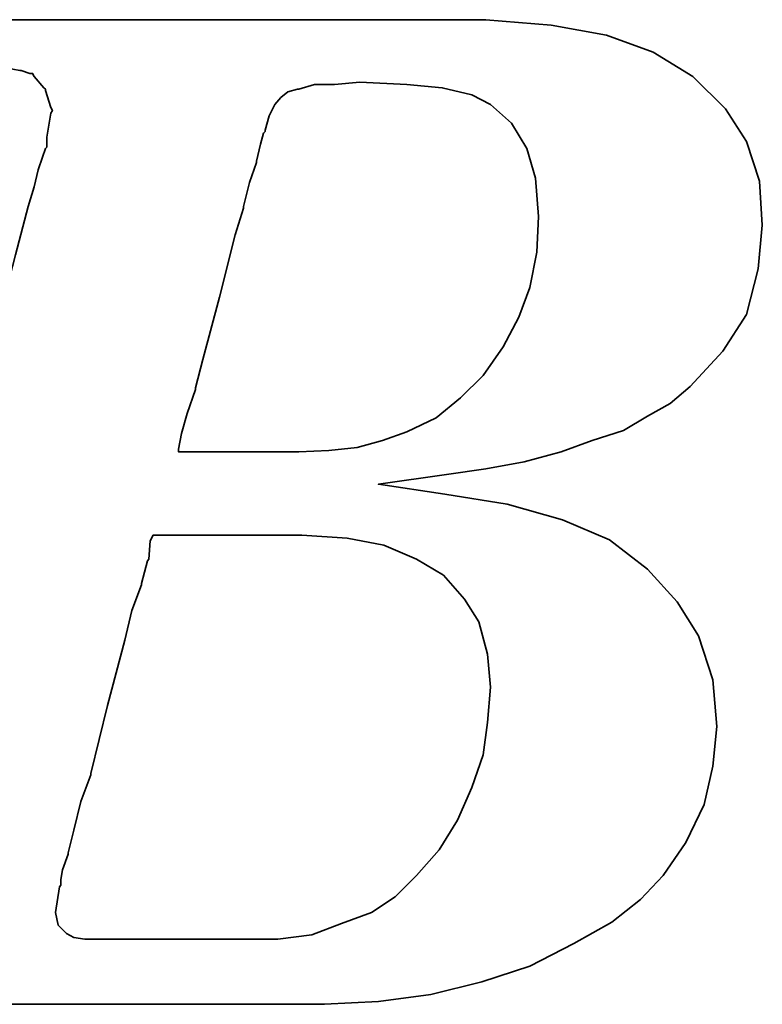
# Model space of a CAD drawing. Header units: inches. Extents: x 0 to 242, y 51 to 181.
# Tile 24 of 39: x 189.27 to 191.08, y 116.67 to 119.08. Entities that reach past the tile are written whole.
import ezdxf

# ---------------------------------------------------------------- set-up
doc = ezdxf.new("R2010")
doc.units = ezdxf.units.IN
doc.header["$LTSCALE"] = 0.1
doc.layers.add('DIM', color=4, linetype='Continuous')
doc.layers.add('layer 1', color=7, linetype='Continuous')

# ---------------------------------------------------------------- blocks, each defined once
blk = doc.blocks.new('TBI MOTION logo(完整正式版)')
at = {"layer": 'layer 1', "color": 22, "lineweight": 35}
for points, knots in [([(-64.65375, -6.86375), (-64.65375, -6.86375), (-64.84375, -7.29625), (-64.84375, -7.29625), (-64.84375, -7.29625), (-64.84375, -7.29625), (-64.86875, -7.34375), (-64.86875, -7.34375), (-64.86875, -7.34375), (-64.86875, -7.34375), (-64.86875, -7.36875), (-64.86875, -7.36875), (-64.86875, -7.36875), (-64.86875, -7.36875), (-65.15375, -7.65375), (-65.15375, -7.65375), (-65.15375, -7.65375), (-65.15375, -7.65375), (-65.17875, -7.65375), (-65.17875, -7.65375), (-65.17875, -7.65375), (-65.17875, -7.65375), (-65.20375, -7.67875), (-65.20375, -7.67875), (-65.20375, -7.67875), (-65.20375, -7.67875), (-65.58875, -7.87125), (-65.58875, -7.87125), (-65.58875, -7.87125), (-65.58875, -7.87125), (-65.63375, -7.87125), (-65.63375, -7.87125), (-65.63375, -7.87125), (-65.63375, -7.87125), (-65.65875, -7.89375), (-65.65875, -7.89375), (-65.65875, -7.89375), (-65.65875, -7.89375), (-66.09375, -7.94375), (-66.09375, -7.94375), (-66.09375, -7.94375), (-66.09375, -7.94375), (-66.11375, -7.94375), (-66.11375, -7.94375), (-66.11375, -7.94375), (-66.11375, -7.94375), (-66.16375, -7.94375), (-66.16375, -7.94375), (-66.16375, -7.94375), (-66.16375, -7.94375), (-66.30875, -7.94375), (-66.30875, -7.94375), (-66.30875, -7.94375), (-66.30875, -7.94375), (-66.69375, -7.94375), (-66.69375, -7.94375), (-66.69375, -7.94375), (-66.69375, -7.94375), (-67.07375, -7.94375), (-67.07375, -7.94375), (-67.07375, -7.94375), (-67.07375, -7.94375), (-67.12375, -7.94375), (-67.12375, -7.94375), (-67.12375, -7.94375), (-67.12375, -7.94375), (-67.12375, -7.96625), (-67.12375, -7.96625), (-67.12375, -7.96625), (-67.12375, -7.96625), (-67.14875, -7.99125), (-67.14875, -7.99125), (-67.14875, -7.99125), (-67.14875, -7.99125), (-67.24375, -8.34875), (-67.24375, -8.34875), (-67.24375, -8.34875), (-67.24375, -8.34875), (-67.31375, -8.68625), (-67.31375, -8.68625), (-67.31375, -8.68625), (-67.31375, -8.68625), (-67.26875, -8.68625), (-67.26875, -8.68625), (-67.26875, -8.68625), (-67.26875, -8.68625), (-67.07375, -8.68625), (-67.07375, -8.68625), (-67.07375, -8.68625), (-67.07375, -8.68625), (-66.54875, -8.68625), (-66.54875, -8.68625), (-66.54875, -8.68625), (-66.54875, -8.68625), (-65.82625, -8.68625), (-65.82625, -8.68625), (-65.82625, -8.68625), (-65.82625, -8.68625), (-65.01375, -8.68625), (-65.01375, -8.68625), (-65.01375, -8.68625), (-65.01375, -8.68625), (-64.05375, -8.68625), (-64.05375, -8.68625), (-64.05375, -8.68625), (-64.05375, -8.68625), (-62.08375, -8.68625), (-62.08375, -8.68625), (-62.08375, -8.68625), (-62.08375, -8.68625), (-60.06875, -8.68625), (-60.06875, -8.68625), (-60.06875, -8.68625), (-60.06875, -8.68625), (-59.10875, -8.68625), (-59.10875, -8.68625), (-59.10875, -8.68625), (-59.10875, -8.68625), (-58.29375, -8.68625), (-58.29375, -8.68625), (-58.29375, -8.68625), (-58.29375, -8.68625), (-57.57375, -8.68625), (-57.57375, -8.68625), (-57.57375, -8.68625), (-57.57375, -8.68625), (-57.04875, -8.68625), (-57.04875, -8.68625), (-57.04875, -8.68625), (-57.04875, -8.68625), (-56.85375, -8.68625), (-56.85375, -8.68625), (-56.85375, -8.68625), (-56.85375, -8.68625), (-56.70875, -8.68625), (-56.70875, -8.68625), (-56.70875, -8.68625), (-56.70875, -8.68625), (-56.61375, -8.68625), (-56.61375, -8.68625), (-56.61375, -8.68625), (-56.61375, -8.68625), (-56.56875, -8.68625), (-56.56875, -8.68625), (-56.56875, -8.68625), (-56.56875, -8.68625), (-55.65375, -8.63875), (-55.65375, -8.63875), (-55.65375, -8.63875), (-55.65375, -8.63875), (-54.76875, -8.51875), (-54.76875, -8.51875), (-54.76875, -8.51875), (-54.76875, -8.51875), (-53.90375, -8.30375), (-53.90375, -8.30375), (-53.90375, -8.30375), (-53.90375, -8.30375), (-53.08875, -8.03875), (-53.08875, -8.03875), (-53.08875, -8.03875), (-53.08875, -8.03875), (-52.34375, -7.65375), (-52.34375, -7.65375), (-52.34375, -7.65375), (-52.34375, -7.65375), (-51.69875, -7.29625), (-51.69875, -7.29625), (-51.69875, -7.29625), (-51.69875, -7.29625), (-51.21875, -6.91125), (-51.21875, -6.91125), (-51.21875, -6.91125), (-51.21875, -6.91125), (-50.83375, -6.50375), (-50.83375, -6.50375), (-50.83375, -6.50375), (-50.83375, -6.50375), (-50.44875, -5.94875), (-50.44875, -5.94875), (-50.44875, -5.94875), (-50.44875, -5.94875), (-50.13875, -5.30375), (-50.13875, -5.30375), (-50.13875, -5.30375), (-50.13875, -5.30375), (-49.99375, -4.65375), (-49.99375, -4.65375), (-49.99375, -4.65375), (-49.99375, -4.65375), (-49.92375, -3.98375), (-49.92375, -3.98375), (-49.92375, -3.98375), (-49.92375, -3.98375), (-49.99375, -3.19374), (-49.99375, -3.19374), (-49.99375, -3.19374), (-49.99375, -3.19374), (-50.23374, -2.44874), (-50.23374, -2.44874), (-50.23374, -2.44874), (-50.23374, -2.44874), (-50.59375, -1.87374), (-50.59375, -1.87374), (-50.59375, -1.87374), (-50.59375, -1.87374), (-51.09875, -1.31874), (-51.09875, -1.31874), (-51.09875, -1.31874), (-51.09875, -1.31874), (-51.74375, -0.81875), (-51.74375, -0.81875), (-51.74375, -0.81875), (-51.74375, -0.81875), (-52.53875, -0.48125), (-52.53875, -0.48125), (-52.53875, -0.48125), (-52.53875, -0.48125), (-53.47375, -0.21875), (-53.47375, -0.21875), (-53.47375, -0.21875), (-53.47375, -0.21875), (-54.52875, -0.04874), (-54.52875, -0.04874), (-54.52875, -0.04874), (-54.52875, -0.04874), (-55.65375, 0.12125), (-55.65375, 0.12125), (-55.65375, 0.12125), (-55.65375, 0.12125), (-54.50375, 0.28624), (-54.50375, 0.28624), (-54.50375, 0.28624), (-54.50375, 0.28624), (-53.83375, 0.38124), (-53.83375, 0.38124), (-53.83375, 0.38124), (-53.83375, 0.38124), (-53.18375, 0.50125), (-53.18375, 0.50125), (-53.18375, 0.50125), (-53.18375, 0.50125), (-52.55875, 0.66874), (-52.55875, 0.66874), (-52.55875, 0.66874), (-52.55875, 0.66874), (-52.03375, 0.86124), (-52.03375, 0.86124), (-52.03375, 0.86124), (-52.03375, 0.86124), (-51.50374, 1.03124), (-51.50374, 1.03124), (-51.50374, 1.03124), (-51.50374, 1.03124), (-51.09875, 1.27125), (-51.09875, 1.27125), (-51.09875, 1.27125), (-51.09875, 1.27125), (-50.71375, 1.48624), (-50.71375, 1.48624), (-50.71375, 1.48624), (-50.71375, 1.48624), (-50.37625, 1.77625), (-50.37625, 1.77625), (-50.37625, 1.77625), (-50.37625, 1.77625), (-49.82375, 2.37625), (-49.82375, 2.37625), (-49.82375, 2.37625), (-49.82375, 2.37625), (-49.41875, 2.99625), (-49.41875, 2.99625), (-49.41875, 2.99625), (-49.41875, 2.99625), (-49.22375, 3.76625), (-49.22375, 3.76625), (-49.22375, 3.76625), (-49.22375, 3.76625), (-49.15375, 4.50874), (-49.15375, 4.50874), (-49.15375, 4.50874), (-49.15375, 4.50874), (-49.20375, 5.25125), (-49.20375, 5.25125), (-49.20375, 5.25125), (-49.20375, 5.25125), (-49.41875, 5.92625), (-49.41875, 5.92625), (-49.41875, 5.92625), (-49.41875, 5.92625), (-49.77875, 6.47625), (-49.77875, 6.47625), (-49.77875, 6.47625), (-49.77875, 6.47625), (-50.33125, 7.02624), (-50.33125, 7.02624), (-50.33125, 7.02624), (-50.33125, 7.02624), (-51.00125, 7.43625), (-51.00125, 7.43625), (-51.00125, 7.43625), (-51.00125, 7.43625), (-51.79375, 7.72625), (-51.79375, 7.72625), (-51.79375, 7.72625), (-51.79375, 7.72625), (-52.72875, 7.89124), (-52.72875, 7.89124), (-52.72875, 7.89124), (-52.72875, 7.89124), (-53.83375, 7.98625), (-53.83375, 7.98625), (-53.83375, 7.98625), (-53.83375, 7.98625), (-53.92875, 7.98625), (-53.92875, 7.98625), (-53.92875, 7.98625), (-53.92875, 7.98625), (-54.26375, 7.98625), (-54.26375, 7.98625), (-54.26375, 7.98625), (-54.26375, 7.98625), (-54.74375, 7.98625), (-54.74375, 7.98625), (-54.74375, 7.98625), (-54.74375, 7.98625), (-55.36875, 7.98625), (-55.36875, 7.98625), (-55.36875, 7.98625), (-55.36875, 7.98625), (-56.13375, 7.98625), (-56.13375, 7.98625), (-56.13375, 7.98625), (-56.13375, 7.98625), (-56.94875, 7.98625), (-56.94875, 7.98625), (-56.94875, 7.98625), (-56.94875, 7.98625), (-58.77625, 7.98625), (-58.77625, 7.98625), (-58.77625, 7.98625), (-58.77625, 7.98625), (-60.59875, 7.98625), (-60.59875, 7.98625), (-60.59875, 7.98625), (-60.59875, 7.98625), (-61.41375, 7.98625), (-61.41375, 7.98625), (-61.41375, 7.98625), (-61.41375, 7.98625), (-62.17875, 7.98625), (-62.17875, 7.98625), (-62.17875, 7.98625), (-62.17875, 7.98625), (-62.80375, 7.98625), (-62.80375, 7.98625), (-62.80375, 7.98625), (-62.80375, 7.98625), (-63.30625, 7.98625), (-63.30625, 7.98625), (-63.30625, 7.98625), (-63.30625, 7.98625), (-63.57375, 7.98625), (-63.57375, 7.98625), (-63.57375, 7.98625), (-63.57375, 7.98625), (-63.57375, 7.96375), (-63.57375, 7.96375), (-63.57375, 7.96375), (-63.57375, 7.96375), (-63.59875, 7.94125), (-63.59875, 7.94125), (-63.59875, 7.94125), (-63.59875, 7.94125), (-63.69375, 7.55625), (-63.69375, 7.55625), (-63.69375, 7.55625), (-63.69375, 7.55625), (-63.76375, 7.24624), (-63.76375, 7.24624), (-63.76375, 7.24624), (-63.76375, 7.24624), (-63.23875, 7.24624), (-63.23875, 7.24624), (-63.23875, 7.24624), (-63.23875, 7.24624), (-62.75875, 7.24624), (-62.75875, 7.24624), (-62.75875, 7.24624), (-62.75875, 7.24624), (-62.61125, 7.24624), (-62.61125, 7.24624), (-62.61125, 7.24624), (-62.61125, 7.24624), (-62.56625, 7.24624), (-62.56625, 7.24624), (-62.56625, 7.24624), (-62.56625, 7.24624), (-62.22875, 7.24624), (-62.22875, 7.24624), (-62.22875, 7.24624), (-62.22875, 7.24624), (-62.20375, 7.24624), (-62.20375, 7.24624), (-62.20375, 7.24624), (-62.20375, 7.24624), (-62.17875, 7.21875), (-62.17875, 7.21875), (-62.17875, 7.21875), (-62.17875, 7.21875), (-61.96375, 7.17125), (-61.96375, 7.17125), (-61.96375, 7.17125), (-61.96375, 7.17125), (-61.72375, 7.12624), (-61.72375, 7.12624), (-61.72375, 7.12624), (-61.72375, 7.12624), (-61.70375, 7.12624), (-61.70375, 7.12624), (-61.70375, 7.12624), (-61.70375, 7.12624), (-61.55875, 7.07624), (-61.55875, 7.07624), (-61.55875, 7.07624), (-61.55875, 7.07624), (-61.50875, 7.07624), (-61.50875, 7.07624), (-61.50875, 7.07624), (-61.50875, 7.07624), (-61.48375, 7.02624), (-61.48375, 7.02624), (-61.48375, 7.02624), (-61.48375, 7.02624), (-61.31875, 6.83375), (-61.31875, 6.83375), (-61.31875, 6.83375), (-61.31875, 6.83375), (-61.29375, 6.81125), (-61.29375, 6.81125), (-61.29375, 6.81125), (-61.29375, 6.81125), (-61.29375, 6.78625), (-61.29375, 6.78625), (-61.29375, 6.78625), (-61.29375, 6.78625), (-61.19875, 6.50124), (-61.19875, 6.50124), (-61.19875, 6.50124), (-61.19875, 6.50124), (-61.17375, 6.45124), (-61.17375, 6.45124), (-61.17375, 6.45124), (-61.17375, 6.45124), (-61.19875, 6.40625), (-61.19875, 6.40625), (-61.19875, 6.40625), (-61.19875, 6.40625), (-61.26875, 5.99624), (-61.26875, 5.99624), (-61.26875, 5.99624), (-61.26875, 5.99624), (-61.26875, 5.85125), (-61.26875, 5.85125), (-61.26875, 5.85125), (-61.26875, 5.85125), (-61.26875, 5.82625), (-61.26875, 5.82625), (-61.26875, 5.82625), (-61.26875, 5.82625), (-61.29375, 5.80625), (-61.29375, 5.80625), (-61.29375, 5.80625), (-61.29375, 5.80625), (-61.34125, 5.66125), (-61.34125, 5.66125), (-61.34125, 5.66125), (-61.34125, 5.66125), (-61.41375, 5.44625), (-61.41375, 5.44625), (-61.41375, 5.44625), (-61.41375, 5.44625), (-61.48375, 5.15625), (-61.48375, 5.15625), (-61.48375, 5.15625), (-61.48375, 5.15625), (-61.58375, 4.82124), (-61.58375, 4.82124), (-61.58375, 4.82124), (-61.58375, 4.82124), (-61.79875, 4.00375), (-61.79875, 4.00375), (-61.79875, 4.00375), (-61.79875, 4.00375), (-62.05875, 2.99625), (-62.05875, 2.99625), (-62.05875, 2.99625), (-62.05875, 2.99625), (-62.34875, 1.91625), (-62.34875, 1.91625), (-62.34875, 1.91625), (-62.34875, 1.91625), (-62.97375, -0.41124), (-62.97375, -0.41124), (-62.97375, -0.41124), (-62.97375, -0.41124), (-63.59875, -2.75875), (-63.59875, -2.75875), (-63.59875, -2.75875), (-63.59875, -2.75875), (-63.88375, -3.86374), (-63.88375, -3.86374), (-63.88375, -3.86374), (-63.88375, -3.86374), (-64.14875, -4.82374), (-64.14875, -4.82374), (-64.14875, -4.82374), (-64.14875, -4.82374), (-64.36375, -5.64125), (-64.36375, -5.64125), (-64.36375, -5.64125), (-64.36375, -5.64125), (-64.43625, -5.97625), (-64.43625, -5.97625), (-64.43625, -5.97625), (-64.43625, -5.97625), (-64.50875, -6.28625), (-64.50875, -6.28625), (-64.50875, -6.28625), (-64.50875, -6.28625), (-64.50875, -6.30875), (-64.50875, -6.30875), (-64.50875, -6.30875), (-64.50875, -6.30875), (-64.57875, -6.50375), (-64.57875, -6.50375), (-64.57875, -6.50375), (-64.57875, -6.50375), (-64.62875, -6.69625), (-64.62875, -6.69625), (-64.62875, -6.69625), (-64.62875, -6.69625), (-64.62875, -6.76875), (-64.62875, -6.76875), (-64.62875, -6.76875), (-64.62875, -6.76875), (-64.62875, -6.81375), (-64.62875, -6.81375), (-64.62875, -6.81375), (-64.62875, -6.81375), (-64.62875, -6.83875), (-64.62875, -6.83875), (-64.62875, -6.83875), (-64.62875, -6.83875), (-64.65375, -6.86375), (-64.65375, -6.86375)], [0, 0, 0, 0, 0.00719424, 0.00719424, 0.00719424, 0.00719424, 0.01438849, 0.01438849, 0.01438849, 0.01438849, 0.02158273, 0.02158273, 0.02158273, 0.02158273, 0.02877698, 0.02877698, 0.02877698, 0.02877698, 0.03597122, 0.03597122, 0.03597122, 0.03597122, 0.04316547, 0.04316547, 0.04316547, 0.04316547, 0.05035971, 0.05035971, 0.05035971, 0.05035971, 0.05755396, 0.05755396, 0.05755396, 0.05755396, 0.0647482, 0.0647482, 0.0647482, 0.0647482, 0.07194245, 0.07194245, 0.07194245, 0.07194245, 0.07913669, 0.07913669, 0.07913669, 0.07913669, 0.08633094, 0.08633094, 0.08633094, 0.08633094, 0.09352518, 0.09352518, 0.09352518, 0.09352518, 0.10071942, 0.10071942, 0.10071942, 0.10071942, 0.10791367, 0.10791367, 0.10791367, 0.10791367, 0.11510791, 0.11510791, 0.11510791, 0.11510791, 0.12230216, 0.12230216, 0.12230216, 0.12230216, 0.1294964, 0.1294964, 0.1294964, 0.1294964, 0.13669065, 0.13669065, 0.13669065, 0.13669065, 0.14388489, 0.14388489, 0.14388489, 0.14388489, 0.15107914, 0.15107914, 0.15107914, 0.15107914, 0.15827338, 0.15827338, 0.15827338, 0.15827338, 0.16546763, 0.16546763, 0.16546763, 0.16546763, 0.17266187, 0.17266187, 0.17266187, 0.17266187, 0.17985612, 0.17985612, 0.17985612, 0.17985612, 0.18705036, 0.18705036, 0.18705036, 0.18705036, 0.1942446, 0.1942446, 0.1942446, 0.1942446, 0.20143885, 0.20143885, 0.20143885, 0.20143885, 0.20863309, 0.20863309, 0.20863309, 0.20863309, 0.21582734, 0.21582734, 0.21582734, 0.21582734, 0.22302158, 0.22302158, 0.22302158, 0.22302158, 0.23021583, 0.23021583, 0.23021583, 0.23021583, 0.23741007, 0.23741007, 0.23741007, 0.23741007, 0.24460432, 0.24460432, 0.24460432, 0.24460432, 0.25179856, 0.25179856, 0.25179856, 0.25179856, 0.25899281, 0.25899281, 0.25899281, 0.25899281, 0.26618705, 0.26618705, 0.26618705, 0.26618705, 0.27338129, 0.27338129, 0.27338129, 0.27338129, 0.28057554, 0.28057554, 0.28057554, 0.28057554, 0.28776978, 0.28776978, 0.28776978, 0.28776978, 0.29496403, 0.29496403, 0.29496403, 0.29496403, 0.30215827, 0.30215827, 0.30215827, 0.30215827, 0.30935252, 0.30935252, 0.30935252, 0.30935252, 0.31654676, 0.31654676, 0.31654676, 0.31654676, 0.32374101, 0.32374101, 0.32374101, 0.32374101, 0.33093525, 0.33093525, 0.33093525, 0.33093525, 0.3381295, 0.3381295, 0.3381295, 0.3381295, 0.34532374, 0.34532374, 0.34532374, 0.34532374, 0.35251799, 0.35251799, 0.35251799, 0.35251799, 0.35971223, 0.35971223, 0.35971223, 0.35971223, 0.36690647, 0.36690647, 0.36690647, 0.36690647, 0.37410072, 0.37410072, 0.37410072, 0.37410072, 0.38129496, 0.38129496, 0.38129496, 0.38129496, 0.38848921, 0.38848921, 0.38848921, 0.38848921, 0.39568345, 0.39568345, 0.39568345, 0.39568345, 0.4028777, 0.4028777, 0.4028777, 0.4028777, 0.41007194, 0.41007194, 0.41007194, 0.41007194, 0.41726619, 0.41726619, 0.41726619, 0.41726619, 0.42446043, 0.42446043, 0.42446043, 0.42446043, 0.43165468, 0.43165468, 0.43165468, 0.43165468, 0.43884892, 0.43884892, 0.43884892, 0.43884892, 0.44604317, 0.44604317, 0.44604317, 0.44604317, 0.45323741, 0.45323741, 0.45323741, 0.45323741, 0.46043165, 0.46043165, 0.46043165, 0.46043165, 0.4676259, 0.4676259, 0.4676259, 0.4676259, 0.47482014, 0.47482014, 0.47482014, 0.47482014, 0.48201439, 0.48201439, 0.48201439, 0.48201439, 0.48920863, 0.48920863, 0.48920863, 0.48920863, 0.49640288, 0.49640288, 0.49640288, 0.49640288, 0.50359712, 0.50359712, 0.50359712, 0.50359712, 0.51079137, 0.51079137, 0.51079137, 0.51079137, 0.51798561, 0.51798561, 0.51798561, 0.51798561, 0.52517986, 0.52517986, 0.52517986, 0.52517986, 0.5323741, 0.5323741, 0.5323741, 0.5323741, 0.53956835, 0.53956835, 0.53956835, 0.53956835, 0.54676259, 0.54676259, 0.54676259, 0.54676259, 0.55395683, 0.55395683, 0.55395683, 0.55395683, 0.56115108, 0.56115108, 0.56115108, 0.56115108, 0.56834532, 0.56834532, 0.56834532, 0.56834532, 0.57553957, 0.57553957, 0.57553957, 0.57553957, 0.58273381, 0.58273381, 0.58273381, 0.58273381, 0.58992806, 0.58992806, 0.58992806, 0.58992806, 0.5971223, 0.5971223, 0.5971223, 0.5971223, 0.60431655, 0.60431655, 0.60431655, 0.60431655, 0.61151079, 0.61151079, 0.61151079, 0.61151079, 0.61870504, 0.61870504, 0.61870504, 0.61870504, 0.62589928, 0.62589928, 0.62589928, 0.62589928, 0.63309353, 0.63309353, 0.63309353, 0.63309353, 0.64028777, 0.64028777, 0.64028777, 0.64028777, 0.64748201, 0.64748201, 0.64748201, 0.64748201, 0.65467626, 0.65467626, 0.65467626, 0.65467626, 0.6618705, 0.6618705, 0.6618705, 0.6618705, 0.66906475, 0.66906475, 0.66906475, 0.66906475, 0.67625899, 0.67625899, 0.67625899, 0.67625899, 0.68345324, 0.68345324, 0.68345324, 0.68345324, 0.69064748, 0.69064748, 0.69064748, 0.69064748, 0.69784173, 0.69784173, 0.69784173, 0.69784173, 0.70503597, 0.70503597, 0.70503597, 0.70503597, 0.71223022, 0.71223022, 0.71223022, 0.71223022, 0.71942446, 0.71942446, 0.71942446, 0.71942446, 0.72661871, 0.72661871, 0.72661871, 0.72661871, 0.73381295, 0.73381295, 0.73381295, 0.73381295, 0.74100719, 0.74100719, 0.74100719, 0.74100719, 0.74820144, 0.74820144, 0.74820144, 0.74820144, 0.75539568, 0.75539568, 0.75539568, 0.75539568, 0.76258993, 0.76258993, 0.76258993, 0.76258993, 0.76978417, 0.76978417, 0.76978417, 0.76978417, 0.77697842, 0.77697842, 0.77697842, 0.77697842, 0.78417266, 0.78417266, 0.78417266, 0.78417266, 0.79136691, 0.79136691, 0.79136691, 0.79136691, 0.79856115, 0.79856115, 0.79856115, 0.79856115, 0.8057554, 0.8057554, 0.8057554, 0.8057554, 0.81294964, 0.81294964, 0.81294964, 0.81294964, 0.82014388, 0.82014388, 0.82014388, 0.82014388, 0.82733813, 0.82733813, 0.82733813, 0.82733813, 0.83453237, 0.83453237, 0.83453237, 0.83453237, 0.84172662, 0.84172662, 0.84172662, 0.84172662, 0.84892086, 0.84892086, 0.84892086, 0.84892086, 0.85611511, 0.85611511, 0.85611511, 0.85611511, 0.86330935, 0.86330935, 0.86330935, 0.86330935, 0.8705036, 0.8705036, 0.8705036, 0.8705036, 0.87769784, 0.87769784, 0.87769784, 0.87769784, 0.88489209, 0.88489209, 0.88489209, 0.88489209, 0.89208633, 0.89208633, 0.89208633, 0.89208633, 0.89928058, 0.89928058, 0.89928058, 0.89928058, 0.90647482, 0.90647482, 0.90647482, 0.90647482, 0.91366906, 0.91366906, 0.91366906, 0.91366906, 0.92086331, 0.92086331, 0.92086331, 0.92086331, 0.92805755, 0.92805755, 0.92805755, 0.92805755, 0.9352518, 0.9352518, 0.9352518, 0.9352518, 0.94244604, 0.94244604, 0.94244604, 0.94244604, 0.94964029, 0.94964029, 0.94964029, 0.94964029, 0.95683453, 0.95683453, 0.95683453, 0.95683453, 0.96402878, 0.96402878, 0.96402878, 0.96402878, 0.97122302, 0.97122302, 0.97122302, 0.97122302, 0.97841727, 0.97841727, 0.97841727, 0.97841727, 0.98561151, 0.98561151, 0.98561151, 0.98561151, 0.99280576, 0.99280576, 0.99280576, 0.99280576, 1, 1, 1, 1]), ([(-57.50375, 6.35625), (-57.50375, 6.35625), (-57.57375, 6.11625), (-57.57375, 6.11625), (-57.57375, 6.11625), (-57.57375, 6.11625), (-57.57375, 6.09125), (-57.57375, 6.09125), (-57.57375, 6.09125), (-57.57375, 6.09125), (-57.59875, 6.06625), (-57.59875, 6.06625), (-57.59875, 6.06625), (-57.59875, 6.06625), (-57.64875, 5.87625), (-57.64875, 5.87625), (-57.64875, 5.87625), (-57.64875, 5.87625), (-57.71875, 5.58875), (-57.71875, 5.58875), (-57.71875, 5.58875), (-57.71875, 5.58875), (-57.71875, 5.56625), (-57.71875, 5.56625), (-57.71875, 5.56625), (-57.71875, 5.56625), (-57.83875, 5.23125), (-57.83875, 5.23125), (-57.83875, 5.23125), (-57.83875, 5.23125), (-57.93625, 4.82124), (-57.93625, 4.82124), (-57.93625, 4.82124), (-57.93625, 4.82124), (-57.93625, 4.79624), (-57.93625, 4.79624), (-57.93625, 4.79624), (-57.93625, 4.79624), (-58.07875, 4.34125), (-58.07875, 4.34125), (-58.07875, 4.34125), (-58.07875, 4.34125), (-58.34375, 3.28625), (-58.34375, 3.28625), (-58.34375, 3.28625), (-58.34375, 3.28625), (-58.62875, 2.23124), (-58.62875, 2.23124), (-58.62875, 2.23124), (-58.62875, 2.23124), (-58.74875, 1.75125), (-58.74875, 1.75125), (-58.74875, 1.75125), (-58.74875, 1.75125), (-58.74875, 1.72625), (-58.74875, 1.72625), (-58.74875, 1.72625), (-58.74875, 1.72625), (-58.89375, 1.31625), (-58.89375, 1.31625), (-58.89375, 1.31625), (-58.89375, 1.31625), (-58.98875, 0.98124), (-58.98875, 0.98124), (-58.98875, 0.98124), (-58.98875, 0.98124), (-59.03875, 0.71625), (-59.03875, 0.71625), (-59.03875, 0.71625), (-59.03875, 0.71625), (-59.03875, 0.66874), (-59.03875, 0.66874), (-59.03875, 0.66874), (-59.03875, 0.66874), (-58.91875, 0.66874), (-58.91875, 0.66874), (-58.91875, 0.66874), (-58.91875, 0.66874), (-58.53375, 0.66874), (-58.53375, 0.66874), (-58.53375, 0.66874), (-58.53375, 0.66874), (-58.10375, 0.66874), (-58.10375, 0.66874), (-58.10375, 0.66874), (-58.10375, 0.66874), (-57.66875, 0.66874), (-57.66875, 0.66874), (-57.66875, 0.66874), (-57.66875, 0.66874), (-57.33375, 0.66874), (-57.33375, 0.66874), (-57.33375, 0.66874), (-57.33375, 0.66874), (-57.09375, 0.66874), (-57.09375, 0.66874), (-57.09375, 0.66874), (-57.09375, 0.66874), (-56.99875, 0.66874), (-56.99875, 0.66874), (-56.99875, 0.66874), (-56.99875, 0.66874), (-56.49375, 0.69374), (-56.49375, 0.69374), (-56.49375, 0.69374), (-56.49375, 0.69374), (-56.01375, 0.74374), (-56.01375, 0.74374), (-56.01375, 0.74374), (-56.01375, 0.74374), (-55.58375, 0.86124), (-55.58375, 0.86124), (-55.58375, 0.86124), (-55.58375, 0.86124), (-55.17375, 1.00624), (-55.17375, 1.00624), (-55.17375, 1.00624), (-55.17375, 1.00624), (-54.67375, 1.24625), (-54.67375, 1.24625), (-54.67375, 1.24625), (-54.67375, 1.24625), (-54.26375, 1.58124), (-54.26375, 1.58124), (-54.26375, 1.58124), (-54.26375, 1.58124), (-53.87875, 1.96374), (-53.87875, 1.96374), (-53.87875, 1.96374), (-53.87875, 1.96374), (-53.54375, 2.44625), (-53.54375, 2.44625), (-53.54375, 2.44625), (-53.54375, 2.44625), (-53.27875, 2.95125), (-53.27875, 2.95125), (-53.27875, 2.95125), (-53.27875, 2.95125), (-53.08875, 3.45124), (-53.08875, 3.45124), (-53.08875, 3.45124), (-53.08875, 3.45124), (-52.96875, 4.05124), (-52.96875, 4.05124), (-52.96875, 4.05124), (-52.96875, 4.05124), (-52.94375, 4.65125), (-52.94375, 4.65125), (-52.94375, 4.65125), (-52.94375, 4.65125), (-52.99375, 5.30125), (-52.99375, 5.30125), (-52.99375, 5.30125), (-52.99375, 5.30125), (-53.13875, 5.80625), (-53.13875, 5.80625), (-53.13875, 5.80625), (-53.13875, 5.80625), (-53.39875, 6.23625), (-53.39875, 6.23625), (-53.39875, 6.23625), (-53.39875, 6.23625), (-53.75875, 6.54875), (-53.75875, 6.54875), (-53.75875, 6.54875), (-53.75875, 6.54875), (-54.07375, 6.71625), (-54.07375, 6.71625), (-54.07375, 6.71625), (-54.07375, 6.71625), (-54.57375, 6.83375), (-54.57375, 6.83375), (-54.57375, 6.83375), (-54.57375, 6.83375), (-55.17375, 6.88625), (-55.17375, 6.88625), (-55.17375, 6.88625), (-55.17375, 6.88625), (-55.96875, 6.93125), (-55.96875, 6.93125), (-55.96875, 6.93125), (-55.96875, 6.93125), (-56.39875, 6.88625), (-56.39875, 6.88625), (-56.39875, 6.88625), (-56.39875, 6.88625), (-56.42125, 6.88625), (-56.42125, 6.88625), (-56.42125, 6.88625), (-56.42125, 6.88625), (-56.73375, 6.88625), (-56.73375, 6.88625), (-56.73375, 6.88625), (-56.73375, 6.88625), (-56.99875, 6.81125), (-56.99875, 6.81125), (-56.99875, 6.81125), (-56.99875, 6.81125), (-57.02375, 6.81125), (-57.02375, 6.81125), (-57.02375, 6.81125), (-57.02375, 6.81125), (-57.18875, 6.76625), (-57.18875, 6.76625), (-57.18875, 6.76625), (-57.18875, 6.76625), (-57.30875, 6.66625), (-57.30875, 6.66625), (-57.30875, 6.66625), (-57.30875, 6.66625), (-57.40875, 6.54875), (-57.40875, 6.54875), (-57.40875, 6.54875), (-57.40875, 6.54875), (-57.50375, 6.35625), (-57.50375, 6.35625)], [0, 0, 0, 0, 0.01851852, 0.01851852, 0.01851852, 0.01851852, 0.03703704, 0.03703704, 0.03703704, 0.03703704, 0.05555556, 0.05555556, 0.05555556, 0.05555556, 0.07407407, 0.07407407, 0.07407407, 0.07407407, 0.09259259, 0.09259259, 0.09259259, 0.09259259, 0.11111111, 0.11111111, 0.11111111, 0.11111111, 0.12962963, 0.12962963, 0.12962963, 0.12962963, 0.14814815, 0.14814815, 0.14814815, 0.14814815, 0.16666667, 0.16666667, 0.16666667, 0.16666667, 0.18518519, 0.18518519, 0.18518519, 0.18518519, 0.2037037, 0.2037037, 0.2037037, 0.2037037, 0.22222222, 0.22222222, 0.22222222, 0.22222222, 0.24074074, 0.24074074, 0.24074074, 0.24074074, 0.25925926, 0.25925926, 0.25925926, 0.25925926, 0.27777778, 0.27777778, 0.27777778, 0.27777778, 0.2962963, 0.2962963, 0.2962963, 0.2962963, 0.31481481, 0.31481481, 0.31481481, 0.31481481, 0.33333333, 0.33333333, 0.33333333, 0.33333333, 0.35185185, 0.35185185, 0.35185185, 0.35185185, 0.37037037, 0.37037037, 0.37037037, 0.37037037, 0.38888889, 0.38888889, 0.38888889, 0.38888889, 0.40740741, 0.40740741, 0.40740741, 0.40740741, 0.42592593, 0.42592593, 0.42592593, 0.42592593, 0.44444444, 0.44444444, 0.44444444, 0.44444444, 0.46296296, 0.46296296, 0.46296296, 0.46296296, 0.48148148, 0.48148148, 0.48148148, 0.48148148, 0.5, 0.5, 0.5, 0.5, 0.51851852, 0.51851852, 0.51851852, 0.51851852, 0.53703704, 0.53703704, 0.53703704, 0.53703704, 0.55555556, 0.55555556, 0.55555556, 0.55555556, 0.57407407, 0.57407407, 0.57407407, 0.57407407, 0.59259259, 0.59259259, 0.59259259, 0.59259259, 0.61111111, 0.61111111, 0.61111111, 0.61111111, 0.62962963, 0.62962963, 0.62962963, 0.62962963, 0.64814815, 0.64814815, 0.64814815, 0.64814815, 0.66666667, 0.66666667, 0.66666667, 0.66666667, 0.68518519, 0.68518519, 0.68518519, 0.68518519, 0.7037037, 0.7037037, 0.7037037, 0.7037037, 0.72222222, 0.72222222, 0.72222222, 0.72222222, 0.74074074, 0.74074074, 0.74074074, 0.74074074, 0.75925926, 0.75925926, 0.75925926, 0.75925926, 0.77777778, 0.77777778, 0.77777778, 0.77777778, 0.7962963, 0.7962963, 0.7962963, 0.7962963, 0.81481481, 0.81481481, 0.81481481, 0.81481481, 0.83333333, 0.83333333, 0.83333333, 0.83333333, 0.85185185, 0.85185185, 0.85185185, 0.85185185, 0.87037037, 0.87037037, 0.87037037, 0.87037037, 0.88888889, 0.88888889, 0.88888889, 0.88888889, 0.90740741, 0.90740741, 0.90740741, 0.90740741, 0.92592593, 0.92592593, 0.92592593, 0.92592593, 0.94444444, 0.94444444, 0.94444444, 0.94444444, 0.96296296, 0.96296296, 0.96296296, 0.96296296, 0.98148148, 0.98148148, 0.98148148, 0.98148148, 1, 1, 1, 1]), ([(-61.03125, -6.57375), (-61.03125, -6.57375), (-61.03125, -6.67125), (-61.03125, -6.67125), (-61.03125, -6.67125), (-61.03125, -6.67125), (-61.05375, -6.69625), (-61.05375, -6.69625), (-61.05375, -6.69625), (-61.05375, -6.69625), (-61.12375, -7.12875), (-61.12375, -7.12875), (-61.12375, -7.12875), (-61.12375, -7.12875), (-61.07875, -7.34375), (-61.07875, -7.34375), (-61.07875, -7.34375), (-61.07875, -7.34375), (-60.93375, -7.48875), (-60.93375, -7.48875), (-60.93375, -7.48875), (-60.93375, -7.48875), (-60.81375, -7.55625), (-60.81375, -7.55625), (-60.81375, -7.55625), (-60.81375, -7.55625), (-60.62375, -7.58375), (-60.62375, -7.58375), (-60.62375, -7.58375), (-60.62375, -7.58375), (-60.30875, -7.58375), (-60.30875, -7.58375), (-60.30875, -7.58375), (-60.30875, -7.58375), (-59.97375, -7.58375), (-59.97375, -7.58375), (-59.97375, -7.58375), (-59.97375, -7.58375), (-59.87875, -7.58375), (-59.87875, -7.58375), (-59.87875, -7.58375), (-59.87875, -7.58375), (-59.63625, -7.58375), (-59.63625, -7.58375), (-59.63625, -7.58375), (-59.63625, -7.58375), (-58.96875, -7.58375), (-58.96875, -7.58375), (-58.96875, -7.58375), (-58.96875, -7.58375), (-58.29375, -7.58375), (-58.29375, -7.58375), (-58.29375, -7.58375), (-58.29375, -7.58375), (-58.05375, -7.58375), (-58.05375, -7.58375), (-58.05375, -7.58375), (-58.05375, -7.58375), (-57.98375, -7.58375), (-57.98375, -7.58375), (-57.98375, -7.58375), (-57.98375, -7.58375), (-57.35875, -7.58375), (-57.35875, -7.58375), (-57.35875, -7.58375), (-57.35875, -7.58375), (-56.78375, -7.50875), (-56.78375, -7.50875), (-56.78375, -7.50875), (-56.78375, -7.50875), (-56.27875, -7.31875), (-56.27875, -7.31875), (-56.27875, -7.31875), (-56.27875, -7.31875), (-55.77375, -7.12875), (-55.77375, -7.12875), (-55.77375, -7.12875), (-55.77375, -7.12875), (-55.36875, -6.86375), (-55.36875, -6.86375), (-55.36875, -6.86375), (-55.36875, -6.86375), (-55.00875, -6.50375), (-55.00875, -6.50375), (-55.00875, -6.50375), (-55.00875, -6.50375), (-54.62375, -6.06875), (-54.62375, -6.06875), (-54.62375, -6.06875), (-54.62375, -6.06875), (-54.31375, -5.56875), (-54.31375, -5.56875), (-54.31375, -5.56875), (-54.31375, -5.56875), (-54.07375, -5.01625), (-54.07375, -5.01625), (-54.07375, -5.01625), (-54.07375, -5.01625), (-53.87875, -4.46374), (-53.87875, -4.46374), (-53.87875, -4.46374), (-53.87875, -4.46374), (-53.80875, -3.91375), (-53.80875, -3.91375), (-53.80875, -3.91375), (-53.80875, -3.91375), (-53.75875, -3.31375), (-53.75875, -3.31375), (-53.75875, -3.31375), (-53.75875, -3.31375), (-53.80875, -2.75875), (-53.80875, -2.75875), (-53.80875, -2.75875), (-53.80875, -2.75875), (-53.95375, -2.20875), (-53.95375, -2.20875), (-53.95375, -2.20875), (-53.95375, -2.20875), (-54.19375, -1.82625), (-54.19375, -1.82625), (-54.19375, -1.82625), (-54.19375, -1.82625), (-54.55375, -1.41875), (-54.55375, -1.41875), (-54.55375, -1.41875), (-54.55375, -1.41875), (-55.00875, -1.15125), (-55.00875, -1.15125), (-55.00875, -1.15125), (-55.00875, -1.15125), (-55.56125, -0.91375), (-55.56125, -0.91375), (-55.56125, -0.91375), (-55.56125, -0.91375), (-56.18125, -0.79375), (-56.18125, -0.79375), (-56.18125, -0.79375), (-56.18125, -0.79375), (-56.94875, -0.74374), (-56.94875, -0.74374), (-56.94875, -0.74374), (-56.94875, -0.74374), (-56.99875, -0.74374), (-56.99875, -0.74374), (-56.99875, -0.74374), (-56.99875, -0.74374), (-57.09375, -0.74374), (-57.09375, -0.74374), (-57.09375, -0.74374), (-57.09375, -0.74374), (-57.38375, -0.74374), (-57.38375, -0.74374), (-57.38375, -0.74374), (-57.38375, -0.74374), (-57.76875, -0.74374), (-57.76875, -0.74374), (-57.76875, -0.74374), (-57.76875, -0.74374), (-58.24625, -0.74374), (-58.24625, -0.74374), (-58.24625, -0.74374), (-58.24625, -0.74374), (-58.72875, -0.74374), (-58.72875, -0.74374), (-58.72875, -0.74374), (-58.72875, -0.74374), (-59.20875, -0.74374), (-59.20875, -0.74374), (-59.20875, -0.74374), (-59.20875, -0.74374), (-59.46875, -0.74374), (-59.46875, -0.74374), (-59.46875, -0.74374), (-59.46875, -0.74374), (-59.51625, -0.83875), (-59.51625, -0.83875), (-59.51625, -0.83875), (-59.51625, -0.83875), (-59.54375, -1.15125), (-59.54375, -1.15125), (-59.54375, -1.15125), (-59.54375, -1.15125), (-59.56375, -1.17874), (-59.56375, -1.17874), (-59.56375, -1.17874), (-59.56375, -1.17874), (-59.66375, -1.55875), (-59.66375, -1.55875), (-59.66375, -1.55875), (-59.66375, -1.55875), (-59.66375, -1.58375), (-59.66375, -1.58375), (-59.66375, -1.58375), (-59.66375, -1.58375), (-59.82875, -2.01874), (-59.82875, -2.01874), (-59.82875, -2.01874), (-59.82875, -2.01874), (-59.94875, -2.52125), (-59.94875, -2.52125), (-59.94875, -2.52125), (-59.94875, -2.52125), (-60.23875, -3.62375), (-60.23875, -3.62375), (-60.23875, -3.62375), (-60.23875, -3.62375), (-60.52375, -4.77624), (-60.52375, -4.77624), (-60.52375, -4.77624), (-60.52375, -4.77624), (-60.52375, -4.79874), (-60.52375, -4.79874), (-60.52375, -4.79874), (-60.52375, -4.79874), (-60.69125, -5.25375), (-60.69125, -5.25375), (-60.69125, -5.25375), (-60.69125, -5.25375), (-60.81375, -5.73625), (-60.81375, -5.73625), (-60.81375, -5.73625), (-60.81375, -5.73625), (-60.90875, -6.11875), (-60.90875, -6.11875), (-60.90875, -6.11875), (-60.90875, -6.11875), (-60.90875, -6.14375), (-60.90875, -6.14375), (-60.90875, -6.14375), (-60.90875, -6.14375), (-61.00375, -6.40875), (-61.00375, -6.40875), (-61.00375, -6.40875), (-61.00375, -6.40875), (-61.03125, -6.57375), (-61.03125, -6.57375)], [0, 0, 0, 0, 0.01694915, 0.01694915, 0.01694915, 0.01694915, 0.03389831, 0.03389831, 0.03389831, 0.03389831, 0.05084746, 0.05084746, 0.05084746, 0.05084746, 0.06779661, 0.06779661, 0.06779661, 0.06779661, 0.08474576, 0.08474576, 0.08474576, 0.08474576, 0.10169492, 0.10169492, 0.10169492, 0.10169492, 0.11864407, 0.11864407, 0.11864407, 0.11864407, 0.13559322, 0.13559322, 0.13559322, 0.13559322, 0.15254237, 0.15254237, 0.15254237, 0.15254237, 0.16949153, 0.16949153, 0.16949153, 0.16949153, 0.18644068, 0.18644068, 0.18644068, 0.18644068, 0.20338983, 0.20338983, 0.20338983, 0.20338983, 0.22033898, 0.22033898, 0.22033898, 0.22033898, 0.23728814, 0.23728814, 0.23728814, 0.23728814, 0.25423729, 0.25423729, 0.25423729, 0.25423729, 0.27118644, 0.27118644, 0.27118644, 0.27118644, 0.28813559, 0.28813559, 0.28813559, 0.28813559, 0.30508475, 0.30508475, 0.30508475, 0.30508475, 0.3220339, 0.3220339, 0.3220339, 0.3220339, 0.33898305, 0.33898305, 0.33898305, 0.33898305, 0.3559322, 0.3559322, 0.3559322, 0.3559322, 0.37288136, 0.37288136, 0.37288136, 0.37288136, 0.38983051, 0.38983051, 0.38983051, 0.38983051, 0.40677966, 0.40677966, 0.40677966, 0.40677966, 0.42372881, 0.42372881, 0.42372881, 0.42372881, 0.44067797, 0.44067797, 0.44067797, 0.44067797, 0.45762712, 0.45762712, 0.45762712, 0.45762712, 0.47457627, 0.47457627, 0.47457627, 0.47457627, 0.49152542, 0.49152542, 0.49152542, 0.49152542, 0.50847458, 0.50847458, 0.50847458, 0.50847458, 0.52542373, 0.52542373, 0.52542373, 0.52542373, 0.54237288, 0.54237288, 0.54237288, 0.54237288, 0.55932203, 0.55932203, 0.55932203, 0.55932203, 0.57627119, 0.57627119, 0.57627119, 0.57627119, 0.59322034, 0.59322034, 0.59322034, 0.59322034, 0.61016949, 0.61016949, 0.61016949, 0.61016949, 0.62711864, 0.62711864, 0.62711864, 0.62711864, 0.6440678, 0.6440678, 0.6440678, 0.6440678, 0.66101695, 0.66101695, 0.66101695, 0.66101695, 0.6779661, 0.6779661, 0.6779661, 0.6779661, 0.69491525, 0.69491525, 0.69491525, 0.69491525, 0.71186441, 0.71186441, 0.71186441, 0.71186441, 0.72881356, 0.72881356, 0.72881356, 0.72881356, 0.74576271, 0.74576271, 0.74576271, 0.74576271, 0.76271186, 0.76271186, 0.76271186, 0.76271186, 0.77966102, 0.77966102, 0.77966102, 0.77966102, 0.79661017, 0.79661017, 0.79661017, 0.79661017, 0.81355932, 0.81355932, 0.81355932, 0.81355932, 0.83050847, 0.83050847, 0.83050847, 0.83050847, 0.84745763, 0.84745763, 0.84745763, 0.84745763, 0.86440678, 0.86440678, 0.86440678, 0.86440678, 0.88135593, 0.88135593, 0.88135593, 0.88135593, 0.89830508, 0.89830508, 0.89830508, 0.89830508, 0.91525424, 0.91525424, 0.91525424, 0.91525424, 0.93220339, 0.93220339, 0.93220339, 0.93220339, 0.94915254, 0.94915254, 0.94915254, 0.94915254, 0.96610169, 0.96610169, 0.96610169, 0.96610169, 0.98305085, 0.98305085, 0.98305085, 0.98305085, 1, 1, 1, 1])]:
    blk.add_open_spline(points, degree=3, knots=knots, dxfattribs=at)

msp = doc.modelspace()

# ---------------------------------------------------------------- block references
at = {"layer": 'DIM', "xscale": 0.1445850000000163, "yscale": 0.1445849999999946, "zscale": 0.144585}
msp.add_blockref('TBI MOTION logo(完整正式版)', (198.1902, 117.9231), dxfattribs=at)

doc.saveas('drawing.dxf')
